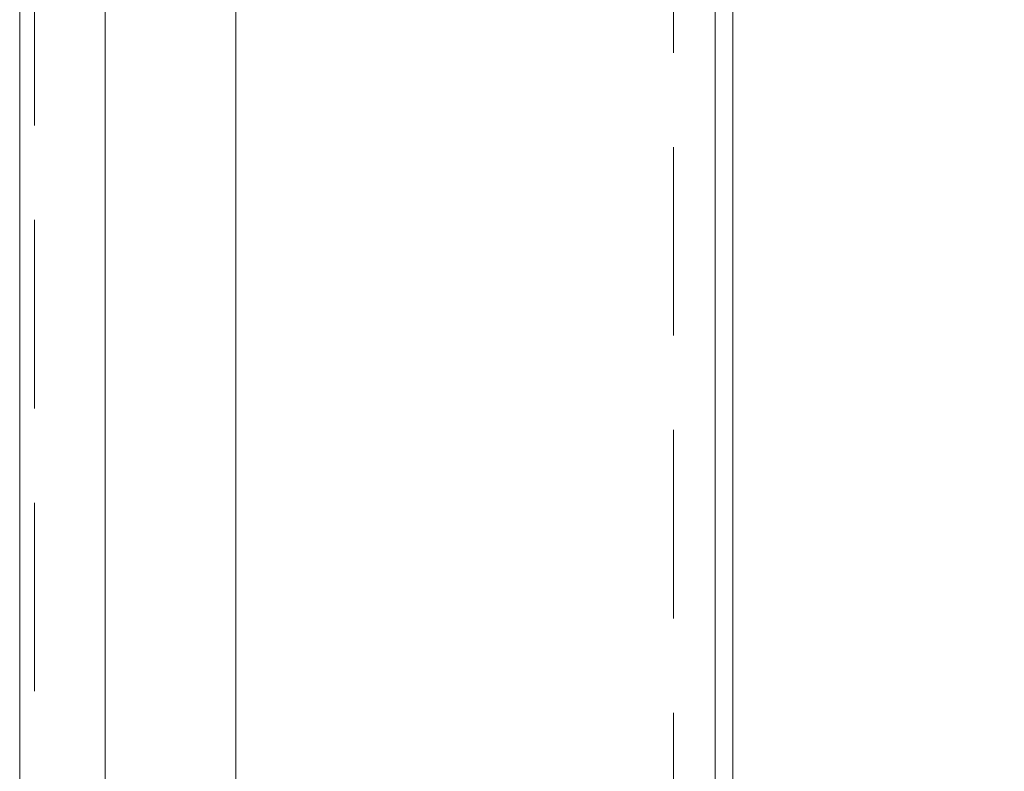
# Model space of a CAD drawing. Header units: millimetres. Extents: x 144573 to 336993, y 74252 to 247042.
# Tile 58 of 256: x 146721 to 147053, y 185357 to 185610. Entities that reach past the tile are written whole.
import ezdxf

# ---------------------------------------------------------------- set-up
doc = ezdxf.new("R2010")
doc.units = ezdxf.units.MM
doc.linetypes.add('ČÁRKOVANÁ', pattern=[19.05, 12.7, -6.35])
doc.layers.add('FASÁDA DETAILNÍ', color=255, linetype='Continuous', lineweight=0)

msp = doc.modelspace()

# ---------------------------------------------------------------- linework, layer by layer
at = {"layer": 'FASÁDA DETAILNÍ'}
msp.add_line((146955.48, 186198.759), (146955.48, 184299.009), dxfattribs=at)
for points in [[(173301.48, 174615.259), (146721.48, 174615.259), (146721.48, 198295.259), (173301.48, 198295.259)], [(173061.48, 174855.259), (146961.48, 174855.259), (146961.48, 198055.259), (173061.48, 198055.259)], [(146750.226, 185411.904), (146750.226, 185799.595), (146794.226, 185799.595), (146794.226, 185411.904), (146794.226, 185330.933), (146750.226, 185330.933)]]:
    msp.add_lwpolyline(points, close=True, dxfattribs=at)
at = {"layer": 'FASÁDA DETAILNÍ', "linetype": 'ČÁRKOVANÁ', "ltscale": 5}
for points in [[(173296.48, 174620.259), (146726.48, 174620.259), (146726.48, 198290.259), (173296.48, 198290.259)], [(173081.48, 174835.259), (146941.48, 174835.259), (146941.48, 198075.259), (173081.48, 198075.259)]]:
    msp.add_lwpolyline(points, close=True, dxfattribs=at)

doc.saveas('drawing.dxf')
